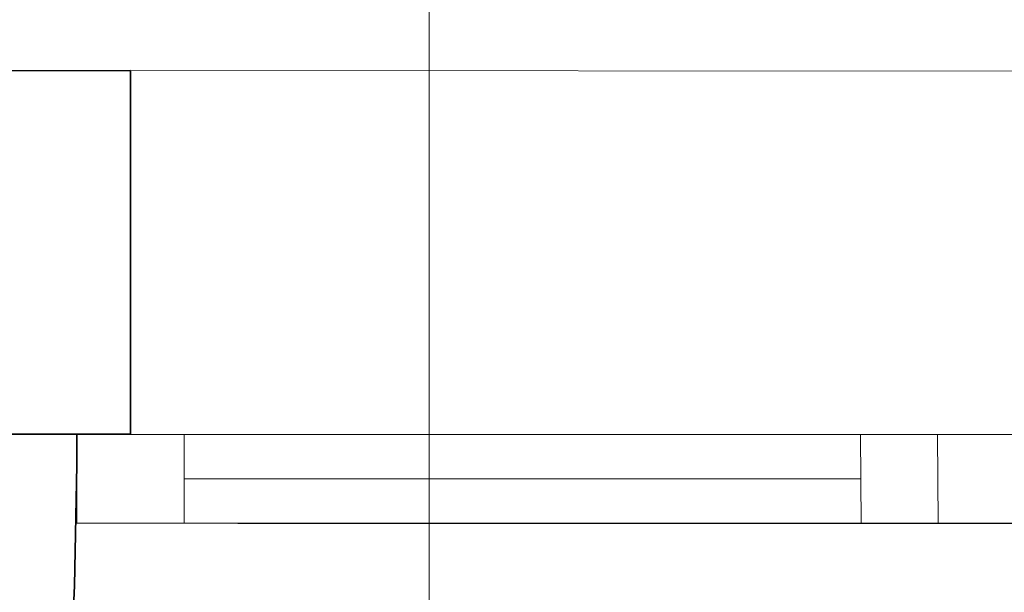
# Model space of a CAD drawing. Extents: x -297 to 573, y -46 to 548.
# Tile 140 of 188: x 45 to 58, y 458 to 466. Entities that reach past the tile are written whole.
import ezdxf

# ---------------------------------------------------------------- set-up
doc = ezdxf.new("R2010")
doc.units = 0
doc.layers.get('0').update_dxf_attribs({"lineweight": 35})
doc.layers.add('5_EG-BESTAND', color=7, linetype='Continuous', lineweight=25)
doc.layers.add('5_EG-NEU', color=7, linetype='Continuous', lineweight=25)
doc.layers.add('H_Ruecklauf_Beschriftung', color=5, linetype='Continuous', lineweight=18, true_color=0x0000ff)

# ---------------------------------------------------------------- blocks, each defined once
blk = doc.blocks.new('Referenz-A07ALD4Q1N', base_point=(-101.907, -12.836))
at = {"layer": '5_EG-BESTAND', "color": 0, "lineweight": 35}
for p, q in [((42.991, 465.116), (46.391, 465.117)), ((46.391, 465.117), (46.391, 460.377)), ((46.391, 460.377), (42.991, 460.376)), ((45.691, 460.374), (42.991, 460.376)), ((45.691, 459.971), (45.691, 460.374)), ((45.662, 458.402), (45.691, 459.971)), ((45.371, 452.073), (45.662, 458.402))]:
    blk.add_line(p, q, dxfattribs=at)
at = {"layer": '5_EG-BESTAND', "color": 0, "lineweight": 13}
blk.add_line((46.391, 465.117), (67.431, 465.105), dxfattribs=at)
at = {"layer": '5_EG-NEU', "color": 0, "lineweight": 13}
for p, q in [((45.691, 459.214), (45.691, 460.374)), ((45.691, 460.374), (47.091, 460.374)), ((47.091, 460.373), (66.731, 460.375)), ((47.091, 460.374), (47.091, 459.214)), ((47.091, 459.214), (47.091, 460.373)), ((55.907, 460.366), (55.916, 459.207)), ((56.907, 460.374), (56.916, 459.215)), ((47.091, 459.794), (55.911, 459.794)), ((47.091, 459.214), (45.691, 459.214)), ((66.731, 459.215), (47.091, 459.214)), ((47.791, 459.212), (66.031, 459.215))]:
    blk.add_line(p, q, dxfattribs=at)
blk = doc.blocks.new('Bauteilbeschriftung-A07ALD6M1N', base_point=(32.358, 452.102))
at = {"color": 0, "linetype": 'ByBlock', "lineweight": -2, "ltscale": 0.18}
blk.add_line((50.285, 471.993), (50.285, 452.102), dxfattribs=at)

msp = doc.modelspace()

# ---------------------------------------------------------------- block references
at = {"color": 251, "lineweight": 25, "ltscale": 0.25, "true_color": 0x585858}
msp.add_blockref('Referenz-A07ALD4Q1N', (-101.907, -12.836), dxfattribs=at)
at = {"layer": 'H_Ruecklauf_Beschriftung', "ltscale": 0.18}
msp.add_blockref('Bauteilbeschriftung-A07ALD6M1N', (32.358, 452.102), dxfattribs=at)

doc.saveas('drawing.dxf')
